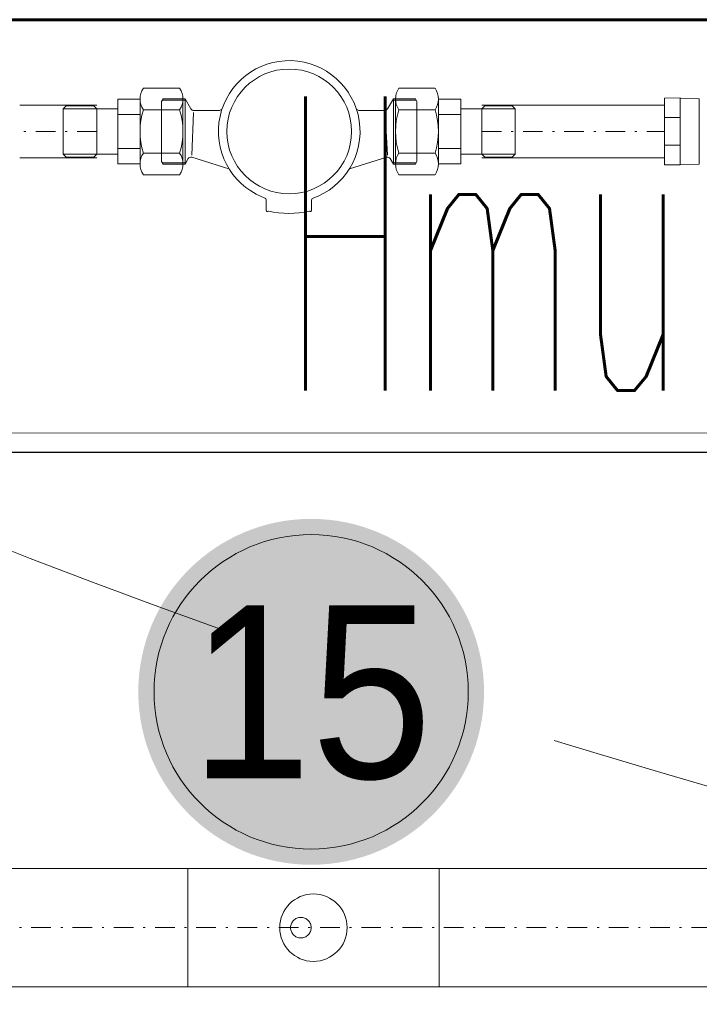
# Model space of a CAD drawing. Header units: millimetres. Extents: x -4784 to -1089, y 53657 to 55321.
# Tile 17 of 32: x -2433 to -2398, y 54241 to 54291. Entities that reach past the tile are written whole.
import ezdxf
from ezdxf.enums import TextEntityAlignment as Align
from ezdxf.lldxf.tags import DXFTag

# ---------------------------------------------------------------- set-up
doc = ezdxf.new("R2010")
doc.units = ezdxf.units.MM
for name, pattern in [('ACAD_ISO08W100', [36, 24, -3, 6, -3]), ('DASHDOT2', [0.5, 0.25, -0.125, 0, -0.125]), ('GCAD_ISO03W100', [30, 12, -18])]:
    doc.linetypes.add(name, pattern=pattern)
doc.layers.add('-- Budynek', color=7, linetype='Continuous')
doc.layers.add('-- WODA', color=5, linetype='Continuous')
for name, color, linetype, lineweight in [('-- CO_opis', 11, 'Continuous', 0), ('-- CO_p', 51, 'Continuous', 9), ('-- CO_rury', 11, 'Continuous', 9), ('0.CIENKA', 7, 'Continuous', 5), ('0.GRUBA', 7, 'Continuous', 60), ('0.OPISY', 7, 'Continuous', 13), ('0.PRZERYWANA', 7, 'GCAD_ISO03W100', 5)]:
    doc.layers.add(name, color=color, linetype=linetype, lineweight=lineweight)
doc.styles.add('A', font='arial.ttf', dxfattribs={"width": 0.9})
doc.styles.add('SIMPLEX', font='simplex.shx', dxfattribs={"width": 0.45, "height": 8})
tags = doc.linetypes.add('DASH', pattern=[15, 10, -5]).pattern_tags.tags
tags[6:7] = [DXFTag(74, 4), DXFTag(75, 0), DXFTag(340, '0'), DXFTag(46, 0.0), DXFTag(50, 0.0), DXFTag(44, 0.0), DXFTag(45, 0.0)]
tags[4:5] = [DXFTag(74, 4), DXFTag(75, 0), DXFTag(340, '0'), DXFTag(46, 0.0), DXFTag(50, 0.0), DXFTag(44, 0.0), DXFTag(45, 0.0)]

# ---------------------------------------------------------------- blocks, each defined once
blk = doc.blocks.new('*U514')
at = {"color": 0, "ltscale": 10}
for p, q in [((449.57, 13.45), (542.57, 13.45)), ((449.57, -13.45), (542.57, -13.45))]:
    blk.add_line(p, q, dxfattribs=at)
at = {"color": 50, "linetype": 'DASHDOT2', "ltscale": 40}
blk.add_line((449.57, 0), (542.57, 0), dxfattribs=at)
blk = doc.blocks.new('*U515')
at = {"color": 0, "ltscale": 10}
for p, q in [((449.57, 13.45), (488.77, 13.45)), ((449.57, -13.45), (488.77, -13.45))]:
    blk.add_line(p, q, dxfattribs=at)
at = {"color": 50, "linetype": 'DASHDOT2', "ltscale": 40}
blk.add_line((449.57, 0), (488.77, 0), dxfattribs=at)
blk = doc.blocks.new('-- VIEGA_ZŁR 1')
at = {"color": 50}
for p, q in [((17.75, 7.04), (9.75, 7.04)), ((17.75, -7.04), (9.75, -7.04))]:
    blk.add_line(p, q, dxfattribs=at)
blk.add_lwpolyline([(9.75, -16.91), (9.75, 16.91), (0, 16.6), (0, -16.6)], close=True, dxfattribs=at)
at = {"color": 11}
blk.add_lwpolyline([(17.75, 16.99), (17.75, -17.01), (9.75, -16.99), (9.75, 17.01)], close=True, dxfattribs=at)
blk = doc.blocks.new('*U383')
blk.add_blockref('-- VIEGA_ZŁR 1', (0, 0))
blk = doc.blocks.new('-- łącznik DN20')
at = {"color": 2, "lineweight": 0}
for p, q in [((20.11, 22), (1.7, 22)), ((0, 0), (0.03, 15.75)), ((21.82, 0), (21.82, 16.5)), ((33.2, 16.42), (21.82, 16.42)), ((33.2, 11.5), (33.2, 16.42)), ((1.7, 11), (20.11, 11)), ((43.91, 11.5), (33.2, 11.5)), ((33.2, 11.5), (33.2, 0)), ((43.91, 11.5), (45.41, 13)), ((43.91, 11.5), (43.91, 11.5)), ((43.91, 11.5), (43.91, 0)), ((43.91, 11.5), (60.91, 11.5)), ((59.41, 13), (45.41, 13)), ((60.91, 11.5), (59.41, 13)), ((60.91, 0), (60.91, 11.5)), ((33.2, 8.59), (21.82, 8.59)), ((0, 0), (0.03, -15.75)), ((21.82, 0), (21.82, -16.5)), ((33.2, -11.5), (33.2, 0)), ((43.91, -11.5), (43.91, 0)), ((60.91, 0), (60.91, -11.5)), ((33.2, -8.59), (21.82, -8.59)), ((1.7, -11), (20.11, -11)), ((43.91, -11.5), (33.2, -11.5)), ((33.2, -11.5), (33.2, -16.42)), ((43.91, -11.5), (45.41, -13)), ((43.91, -11.5), (43.91, -11.5)), ((43.91, -11.5), (60.91, -11.5)), ((59.41, -13), (45.41, -13)), ((60.91, -11.5), (59.41, -13)), ((33.2, -16.42), (21.82, -16.42)), ((20.11, -22), (1.7, -22))]:
    blk.add_line(p, q, dxfattribs=at)
for centre, radius, start, end in [((9.73, 16.5), 9.73, 145.5615, 214.4385), ((12.09, 16.5), 9.73, 325.5615, 34.4385), ((36.35, 0), 36.35, 162.383, 197.617), ((-14.53, 0), 36.35, 342.383, 17.617), ((9.73, -16.5), 9.73, 145.5615, 214.4385), ((12.09, -16.5), 9.73, 325.5615, 34.4385)]:
    blk.add_arc(centre, radius, start, end, dxfattribs=at)
blk = doc.blocks.new('-- JS90 2.5-G1_SMART DN20 Apator Powogaz+łącznik_rz')
at = {"color": 11}
for p, q in [((5.08, 1.662), (5, 1.524)), ((5, -1.524), (5, 1.524)), ((5.08, 1.662), (6.2, 1.662)), ((6.2, 1.662), (6.2, -1.662)), ((6.2, 1.662), (6.499, 1.144)), ((16.8, 1.662), (16.501, 1.144)), ((16.8, 1.662), (16.8, -1.662)), ((17.92, 1.662), (16.8, 1.662)), ((17.92, 1.662), (18, 1.524)), ((18, -1.524), (18, 1.524)), ((6.629, 1.069), (7.958, 1.069)), ((7.958, 1.069), (8.08, 1.139)), ((15.042, 1.069), (14.921, 1.138)), ((16.371, 1.069), (15.042, 1.069)), ((6.2, -1.662), (6.36, -1.384)), ((8.434, -1.897), (6.534, -1.316)), ((14.566, -1.897), (16.466, -1.316)), ((16.8, -1.662), (16.64, -1.384)), ((5.08, -1.662), (5, -1.524)), ((5.08, -1.662), (6.2, -1.662)), ((17.92, -1.662), (16.8, -1.662)), ((17.92, -1.662), (18, -1.524))]:
    blk.add_line(p, q, dxfattribs=at)
at = {"color": 50}
for p, q in [((5.037, 1.588), (6.243, 1.588)), ((17.963, 1.588), (16.757, 1.588)), ((6.625, 0.963), (6.539, -1.202)), ((16.377, 0.955), (16.504, -1.211)), ((5.037, -1.589), (6.243, -1.589)), ((17.963, -1.589), (16.757, -1.589))]:
    blk.add_line(p, q, dxfattribs=at)
at = {"linetype": 'Continuous', "lineweight": 0}
for p, q in [((10.108, -3.325), (10.272, -3.394)), ((10.333, -3.486), (10.333, -4.023)), ((12.633, -3.489), (12.633, -3.898)), ((12.633, -3.898), (12.633, -4.026))]:
    blk.add_line(p, q, dxfattribs=at)
at = {"color": 50}
blk.add_circle((11.5, 0), 3.175, dxfattribs=at)
at = {"linetype": 'Continuous', "lineweight": 0}
for centre, radius, start, end in [((11.5, 0), 3.605, 289.0121, 247.2787), ((10.233, -3.486), 0.1, 359.9185, 72.4439), ((12.733, -3.489), 0.1, 126.1043, 179.9185), ((10.383, -4.023), 0.05, 179.9185, 319.4878), ((10.436, -4.068), 0.02, 77.0783, 139.4878), ((11.489, 0.522), 4.69, 257.0783, 282.7587), ((12.529, -4.071), 0.02, 40.3492, 102.7587), ((12.583, -4.026), 0.05, 220.3492, 359.9185)]:
    blk.add_arc(centre, radius, start, end, dxfattribs=at)
at = {"color": 11}
for centre, start, end in [((6.629, 1.219), 210, 270), ((16.371, 1.219), 270, 330), ((6.49, -1.459), 73, 150), ((16.51, -1.459), 30, 107)]:
    blk.add_arc(centre, 0.15, start, end, dxfattribs=at)
at = {"color": 7, "lineweight": 0, "yscale": 0.1, "zscale": 0.1}
for p, xscale in [((6.091, 0), -0.1), ((16.909, 0), 0.1)]:
    blk.add_blockref('-- łącznik DN20', p, dxfattribs=dict(at, xscale=xscale))
blk = doc.blocks.new('*U533')
blk.add_blockref('-- JS90 2.5-G1_SMART DN20 Apator Powogaz+łącznik_rz', (-632.839, 25.762))
blk = doc.blocks.new('*U398')
at = {"color": 0, "ltscale": 10}
for p, q in [((5924.25, 30.15), (7072.13, 30.15)), ((5924.25, -30.15), (7072.13, -30.15))]:
    blk.add_line(p, q, dxfattribs=at)
at = {"color": 50, "linetype": 'DASHDOT2', "ltscale": 40}
blk.add_line((5924.25, 0), (7072.13, 0), dxfattribs=at)
blk = doc.blocks.new('-- NR_22')
h = blk.add_hatch(color=251)
edge = h.paths.add_edge_path()
edge.add_ellipse((0, 30), major_axis=(22, 0), ratio=1, start_angle=0, end_angle=360)
at = {"color": 50}
blk.add_circle((0, 30), 20, dxfattribs=at)
at = {"style": 'A', "width": 0.9, "flags": 12}
blk.add_attdef('22', text='', height=22, dxfattribs=at).set_placement((0, 30, 0.11), align=Align.MIDDLE_CENTER)
blk = doc.blocks.new('zw$C48D')
at = {"layer": '-- Budynek', "color": 50, "linetype": 'DASH'}
blk.add_lwpolyline([(-403.186, -22), (-20.437, -22), (-20.437, -125.882)], dxfattribs=at)
at = {"layer": '-- CO_rury', "linetype": 'ACAD_ISO08W100', "ltscale": 20}
blk.add_lwpolyline([(-337.504, -49.215), (-350.304, -49.215), (-350.304, -43.185), (-337.504, -43.185)], close=True, dxfattribs=at)
blk.add_circle((-343.904, -46.2, 0.002), 1.715, dxfattribs=at)
at = {"layer": '-- CO_rury', "color": 11, "linetype": 'ACAD_ISO08W100', "ltscale": 20}
blk.add_circle((-344.543, -46.2, 0.002), 0.524, dxfattribs=at)
at = {"layer": '-- CO_opis'}
ref = blk.add_blockref('-- NR_22', (-344.019, -46.2, 0.002), dxfattribs=dict(at, xscale=-0.4, yscale=0.4, zscale=0.001))
ref.add_attrib('22', '15', dxfattribs={"layer": '0', "height": 8.8, "style": 'A', "width": 0.9}).set_placement((-344.019, -34.2, 0.002), align=Align.MIDDLE_CENTER)
at = {"layer": '-- CO_p', "linetype": 'ACAD_ISO08W100', "ltscale": 20, "xscale": -0.1, "yscale": 0.1, "zscale": 0.1}
blk.add_blockref('*U398', (308.66, -46.2), dxfattribs=at)
at = {"layer": '-- CO_rury', "linetype": 'ACAD_ISO08W100', "ltscale": 20}
blk.add_blockref('*U533', (276.203, -31.449), dxfattribs=at)
at = {"layer": '-- CO_rury', "linetype": 'ACAD_ISO08W100', "ltscale": 20, "yscale": 0.1, "zscale": 0.1}
for name, p, xscale in [('*U383', (-324.262, -5.685), -0.1), ('*U515', (-309.98, -5.686), -0.1), ('*U514', (-380.293, -5.686), 0.1)]:
    blk.add_blockref(name, p, dxfattribs=dict(at, xscale=xscale))

msp = doc.modelspace()

# ---------------------------------------------------------------- linework, layer by layer
at = {"layer": '0.CIENKA', "transparency": 16777216}
msp.add_lwpolyline([(-2488.164, 54290.816), (-2488.164, 54269.816), (-2095.064, 54269.785), (-2095.064, 54269.785), (-2095.064, 54014.785), (-2074.064, 54014.785)], dxfattribs=at)
at = {"layer": '0.GRUBA', "transparency": 16777216}
msp.add_lwpolyline([(-2074.064, 54208.844), (-2074.064, 54290.844), (-2488.164, 54290.844)], dxfattribs=at)
at = {"layer": '0.PRZERYWANA', "transparency": 16777216}
msp.add_arc((-2282.016, 54653.608), 418.141, 240.46139, 299.82316, dxfattribs=at)

# ---------------------------------------------------------------- texts
at = {"layer": '0.OPISY', "ltscale": 2, "transparency": 16777216, "insert": (-2419.523, 54286.944), "char_height": 14.976, "width": 89.64071, "attachment_point": 1, "style": 'SIMPLEX'}
msp.add_mtext('\\pxql;Hmur= 77cm', dxfattribs=at)

# ---------------------------------------------------------------- next in the draw order: block references
at = {"layer": '-- WODA'}
msp.add_blockref('zw$C48D', (-2074.064, 54290.844), dxfattribs=at)

doc.saveas('drawing.dxf')
